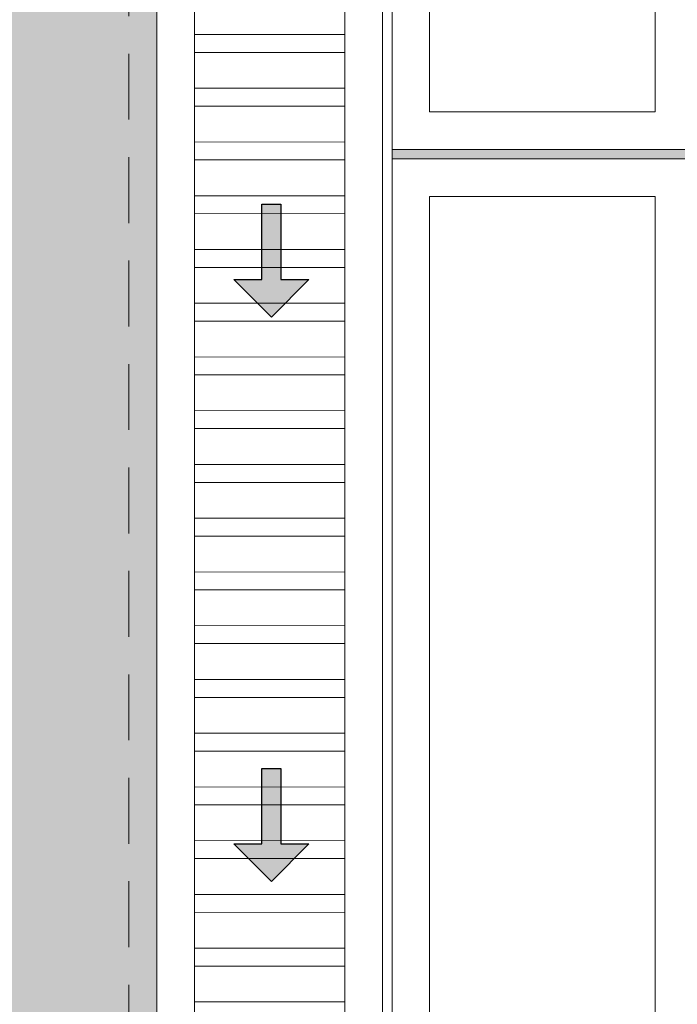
# Model space of a CAD drawing. Header units: millimetres. Extents: x -8931983 to 9630244, y 4 to 18563053.
# Tile 27 of 256: x 349101.97 to 349103.72, y 9281940.75 to 9281943.37. Entities that reach past the tile are written whole.
import ezdxf

# ---------------------------------------------------------------- set-up
doc = ezdxf.new("R2010")
doc.units = ezdxf.units.MM
doc.linetypes.add('DASHED2', pattern=[0.375, 0.25, -0.125])
for name, color, linetype, lineweight in [('.', 7, 'Continuous', 0), ('0_ CUNETAS', 151, 'Continuous', 5), ('0_PROYECCIONES 1', 1, 'DASHED2', 0), ('CUNETAS', 5, 'Continuous', 0), ('HIERVA', 108, 'Continuous', 0), ('vereda', 254, 'Continuous', 5)]:
    doc.layers.add(name, color=color, linetype=linetype, lineweight=lineweight)
doc.layers.add('0_TEXTURA PISOS', color=252, linetype='Continuous', lineweight=0, true_color=0x8c8c8c)

# ---------------------------------------------------------------- blocks, each defined once
blk = doc.blocks.new('*U3805')
at = {"layer": '.', "lineweight": 30}
h = blk.add_hatch(color=1, dxfattribs=at)
h.dxf.hatch_style = 1
h.paths.add_polyline_path([(-0.025, -0.05), (-0.1, -0.05), (0, -0.15), (0.1, -0.05), (0.025, -0.05), (0.025, 0.15), (-0.025, 0.15)])
at = {"layer": '0_ CUNETAS', "color": 1, "lineweight": 30}
blk.add_lwpolyline([(-0.1, -0.05), (-0.025, -0.05), (-0.025, 0.15), (0.025, 0.15), (0.025, -0.05), (0.1, -0.05), (0, -0.15)], close=True, dxfattribs=at)
blk = doc.blocks.new('*U3868')
at = {"layer": '0_ CUNETAS', "color": 0, "linetype": 'ByBlock', "lineweight": -2, "transparency": 16777216}
for p in [(0, 19.5), (0, 18)]:
    blk.add_blockref('*U3805', p, dxfattribs=at)
blk = doc.blocks.new('red drenaje')
at = {"layer": '0_ CUNETAS', "lineweight": 0}
h = blk.add_hatch(dxfattribs=at)
h.set_pattern_fill('ANSI32', color=256, scale=0.015, angle=135)
h.set_pattern_definition([(180, (7.20997, 110.9101), (0, -0.142875), []), (180, (7.16235, 110.95773), (0, -0.142875), [])])
h.paths.add_polyline_path([(-48.2, 69.9031), (-48.6, 69.9031), (-48.6, 10.193), (-48.2, 10.193)])
for p, q in [((-48.7, 70.0031), (-48.7, 10.193)), ((-48.1, 70.0031), (-48.1, 10.193)), ((-48.6, 69.7801), (-48.6, 10.193)), ((-48.2, 69.7801), (-48.2, 10.193))]:
    blk.add_line(p, q, dxfattribs=at)
blk.add_lwpolyline([(-48.2, 10.193), (-48.2, 69.9031), (-48.6, 69.9031), (-48.6, 10.193)], close=True, dxfattribs=at)
blk.add_blockref('*U3868', (-48.3957, 5.2249), dxfattribs=at)
blk = doc.blocks.new('junta vereda 0.8')
at = {"layer": '.', "true_color": 0x939598}
h = blk.add_hatch(color=252, dxfattribs=at)
h.dxf.hatch_style = 1
h.paths.add_polyline_path([(0.0127, 0), (-0.0127, 0), (-0.0127, 0.8), (0.0127, 0.8)])
at = {"layer": '0_TEXTURA PISOS'}
h = blk.add_hatch(dxfattribs=at)
h.set_pattern_fill('ANGLE', color=256, angle=180)
h.set_pattern_definition([(180, (5477.7654, 1211.768), (-9e-16, -6.985), [5.08, -1.905]), (270, (5477.7654, 1211.768), (6.985, -1e-15), [5.08, -1.905])])
h.paths.add_polyline_path([(0.0127, 0), (-0.0127, 0), (-0.0127, 0.8), (0.0127, 0.8)])
at = {"layer": 'vereda'}
blk.add_lwpolyline([(0.0127, 0), (-0.0127, 0), (-0.0127, 0.8), (0.0127, 0.8)], close=True, dxfattribs=at)
blk = doc.blocks.new('VEREDAAAAA')
at = {"layer": 'vereda', "elevation": 0}
for points in [[(-19.03, -3.9524), (-19.03, -6.9524), (-19.83, -6.9524), (-19.83, -3.9524)], [(-19.13, -4.0524), (-19.13, -6.8524), (-19.73, -6.8524), (-19.73, -4.0524)], [(-19.03, -6.9778), (-19.03, -9.9778), (-19.83, -9.9778), (-19.83, -6.9778)], [(-19.13, -7.0778), (-19.13, -9.8778), (-19.73, -9.8778), (-19.73, -7.0778)]]:
    blk.add_lwpolyline(points, close=True, dxfattribs=at)
at = {"layer": 'vereda', "rotation": 270}
blk.add_blockref('junta vereda 0.8', (-19.83, -6.9651, 0), dxfattribs=at)
blk = doc.blocks.new('ADMIII PLATA GG')
at = {"layer": '0_PROYECCIONES 1', "ltscale": 0.7}
blk.add_lwpolyline([(1.515, 1.392), (-19.315, 1.392), (-19.315, -23.938), (1.515, -23.938)], close=True, dxfattribs=at)

msp = doc.modelspace()

# ---------------------------------------------------------------- hatches: boundary and pattern name
at = {"layer": 'HIERVA', "lineweight": 0, "true_color": 0x136734, "transparency": 33554610}
h = msp.add_hatch(dxfattribs=at)
h.set_pattern_fill('GRASS', color=116, scale=0.012, angle=-114.50651)
h.set_pattern_definition([(335.493494, (343686.20738, 9280804.51346), (0.285509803, 0.106710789), [0.05715, -0.373902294]), (290.493494, (343686.20738, 9280804.51346), (0.285509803, 0.10671079), [0.05715, -0.24765]), (20.493494, (343686.20738, 9280804.51346), (-0.10671079, 0.285509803), [0.05715, -0.24765])])
h.paths.add_polyline_path([(349102.33467, 9281948.5738), (349092.72265, 9281948.5738), (349092.73788, 9281918.00139), (349100.81063, 9281918.00139), (349100.81473, 9281925.21947), (349102.33467, 9281925.21947)])
h.paths.add_polyline_path([(349098.66571, 9281930.69947), (349098.66571, 9281925.21947), (349094.38571, 9281925.21947), (349094.38571, 9281930.69947)], flags=16)

# ---------------------------------------------------------------- linework, layer by layer
at = {"layer": 'vereda'}
msp.add_lwpolyline([(349102.33467, 9281948.5738), (349092.72265, 9281948.5738), (349092.73788, 9281918.00139), (349100.81063, 9281918.00139), (349100.81473, 9281925.21945), (349102.33467, 9281925.21947), (349102.33467, 9281948.5738)], dxfattribs=at)

# ---------------------------------------------------------------- block references
at = {"lineweight": 5}
msp.add_blockref('VEREDAAAAA', (349122.78981, 9281949.97444), dxfattribs=at)

# ---------------------------------------------------------------- next in the draw order: block references
msp.add_blockref('ADMIII PLATA GG', (349121.57481, 9281948.75944), dxfattribs=at)

# ---------------------------------------------------------------- next in the draw order: block references
at = {"layer": 'CUNETAS', "color": 84, "lineweight": 30}
msp.add_blockref('red drenaje', (349151.0347, 9281918.00139), dxfattribs=at)

doc.saveas('drawing.dxf')
